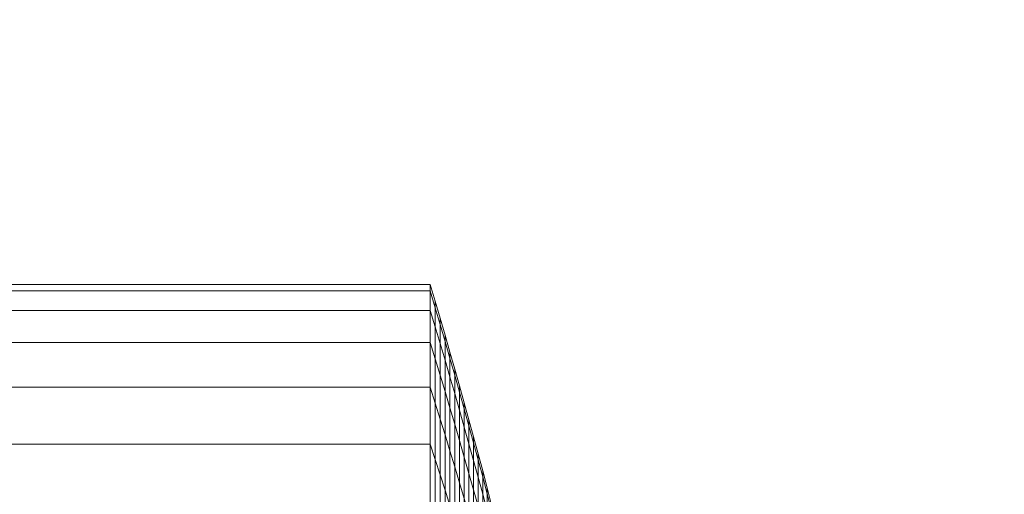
# Model space of a CAD drawing. Header units: millimetres. Extents: x -3173 to 15491, y -1536 to 12282.
# Tile 156 of 256: x 268 to 290, y 30 to 41. Entities that reach past the tile are written whole.
import ezdxf

# ---------------------------------------------------------------- set-up
doc = ezdxf.new("R2010")
doc.units = ezdxf.units.MM
doc.layers.add('Elan Hardware', color=2, linetype='Continuous', lineweight=5)
doc.layers.add('Workstation - Top', color=4, linetype='Continuous', lineweight=5)

msp = doc.modelspace()

# ---------------------------------------------------------------- meshes
at = {"layer": 'Elan Hardware'}
mesh = msp.add_polyface(dxfattribs=at)
corners = [(277.104, 23.864, 63.721), (277.104, 26.051, 61.335), (276.993, 26.335, 61.573), (276.993, 24.126, 63.984), (265.495, 26.335, 61.573), (265.495, 24.126, 63.984), (277.104, 28.022, 58.766), (276.993, 28.326, 58.979), (265.495, 28.326, 58.979), (276.993, 30.082, 56.221), (265.495, 30.082, 56.221), (276.993, 31.592, 53.321), (265.495, 31.592, 53.321), (276.993, 32.843, 50.3), (265.495, 32.843, 50.3), (276.993, 33.827, 47.182), (265.495, 33.827, 47.182), (276.993, 34.534, 43.989), (265.495, 34.534, 43.989), (276.993, 34.961, 40.748), (265.495, 34.961, 40.748), (276.993, 35.104, 37.481), (265.495, 35.104, 37.481), (276.993, 34.961, 34.214), (265.495, 34.961, 34.214), (276.993, 34.534, 30.972), (265.495, 34.534, 30.972), (276.993, 33.827, 27.78), (265.495, 33.827, 27.78), (276.993, 32.843, 24.662), (265.495, 32.843, 24.662), (276.993, 31.592, 21.641), (265.495, 31.592, 21.641), (276.993, 30.082, 18.74), (265.495, 30.082, 18.74), (276.993, 28.326, 15.983), (265.495, 28.326, 15.983), (276.993, 26.335, 13.389), (265.495, 26.335, 13.389), (276.993, 24.126, 10.978), (265.495, 24.126, 10.978), (263.388, 25.918, 88.414), (264.074, 25.024, 88.414), (264.334, 25.207, 88), (263.632, 26.123, 88), (264.498, 25.321, 87.518), (263.785, 26.251, 87.518), (264.554, 25.36, 87), (263.837, 26.295, 87), (264.554, 25.36, 79), (263.837, 26.295, 79), (264.679, 24.074, 88.414), (264.955, 24.233, 88), (265.128, 24.333, 87.518), (265.187, 24.367, 87), (265.187, 24.367, 79), (263.041, 27.163, 77.5), (263.837, 26.295, 77.5), (263.837, 26.295, 64.641), (264.554, 25.36, 77.5), (264.554, 25.36, 65.59), (265.187, 24.367, 77.5), (265.187, 24.367, 66.543), (264.916, 24.792, 66.166)]
mesh.append_faces([[corners[k] for k in face] for face in [(0, 1, 2, 3), (3, 2, 4, 5), (1, 6, 7, 2), (2, 7, 8, 4), (7, 9, 10, 8), (9, 11, 12, 10), (11, 13, 14, 12), (13, 15, 16, 14), (15, 17, 18, 16), (17, 19, 20, 18), (19, 21, 22, 20), (21, 23, 24, 22), (23, 25, 26, 24), (25, 27, 28, 26), (27, 29, 30, 28), (29, 31, 32, 30), (31, 33, 34, 32), (33, 35, 36, 34), (35, 37, 38, 36), (37, 39, 40, 38), (41, 42, 43, 44), (44, 43, 45, 46), (46, 45, 47, 48), (48, 47, 49, 50), (42, 51, 52, 43), (43, 52, 53, 45), (45, 53, 54, 47), (47, 54, 55, 49), (57, 59, 60, 58)]])
mesh.append_faces([[corners[k] for k in face] for face in [(59, 63, 60)]], dxfattribs={"vtx0": -1})
mesh.append_faces([[corners[k] for k in face] for face in [(59, 62, 63)]], dxfattribs={"vtx0": -1, "vtx2": -1})
mesh.append_faces([[corners[k] for k in face] for face in [(56, 57, 58), (59, 61, 62), (58, 60, 63)]], dxfattribs={"vtx2": -1})
mesh = msp.add_polyface(dxfattribs=at)
corners = [(277.104, 31.256, 53.164), (277.104, 32.495, 50.173), (276.993, 32.843, 50.3), (276.993, 31.592, 53.321), (277.43, 31.447, 49.792), (277.43, 32.391, 46.797), (277.322, 32.75, 46.893), (277.322, 31.796, 49.919), (277.214, 33.109, 46.989), (277.214, 32.146, 50.046), (277.104, 33.468, 47.086), (276.993, 33.827, 47.182), (277.43, 33.071, 43.731), (277.322, 33.437, 43.796), (277.214, 33.803, 43.86), (277.104, 34.169, 43.925), (276.993, 34.534, 43.989), (277.43, 33.48, 40.618), (277.322, 33.851, 40.65), (277.214, 34.221, 40.683), (277.104, 34.592, 40.715), (276.993, 34.961, 40.748), (277.43, 33.617, 37.481), (277.322, 33.99, 37.481), (277.214, 34.361, 37.481), (277.104, 34.733, 37.481), (276.993, 35.104, 37.481), (277.43, 33.48, 34.344), (277.322, 33.851, 34.311), (277.214, 34.221, 34.279), (277.104, 34.592, 34.247), (276.993, 34.961, 34.214), (277.43, 33.071, 31.23), (277.322, 33.437, 31.166), (277.214, 33.803, 31.101), (277.104, 34.169, 31.037), (276.993, 34.534, 30.972), (277.43, 32.391, 28.165), (277.322, 32.75, 28.069), (277.214, 33.109, 27.972), (277.104, 33.468, 27.876), (276.993, 33.827, 27.78), (277.43, 31.447, 25.17), (277.322, 31.796, 25.043), (277.214, 32.146, 24.916), (277.104, 32.495, 24.789), (276.993, 32.843, 24.662), (277.104, 31.256, 21.798), (276.993, 31.592, 21.641)]
mesh.append_faces([[corners[k] for k in face] for face in [(0, 1, 2, 3), (4, 5, 6, 7), (7, 6, 8, 9), (9, 8, 10, 1), (1, 10, 11, 2), (5, 12, 13, 6), (6, 13, 14, 8), (8, 14, 15, 10), (10, 15, 16, 11), (12, 17, 18, 13), (13, 18, 19, 14), (14, 19, 20, 15), (15, 20, 21, 16), (17, 22, 23, 18), (18, 23, 24, 19), (19, 24, 25, 20), (20, 25, 26, 21), (22, 27, 28, 23), (23, 28, 29, 24), (24, 29, 30, 25), (25, 30, 31, 26), (27, 32, 33, 28), (28, 33, 34, 29), (29, 34, 35, 30), (30, 35, 36, 31), (32, 37, 38, 33), (33, 38, 39, 34), (34, 39, 40, 35), (35, 40, 41, 36), (37, 42, 43, 38), (38, 43, 44, 39), (39, 44, 45, 40), (40, 45, 46, 41), (45, 47, 48, 46)]])
mesh = msp.add_polyface(dxfattribs=at)
corners = [(277.641, 30.746, 49.537), (277.641, 31.671, 46.604), (277.536, 32.031, 46.701), (277.536, 31.097, 49.664), (277.43, 32.391, 46.797), (277.43, 31.447, 49.792), (277.849, 30.95, 46.411), (277.849, 31.602, 43.472), (277.746, 31.969, 43.537), (277.746, 31.311, 46.507), (277.641, 32.337, 43.602), (277.536, 32.704, 43.667), (277.43, 33.071, 43.731), (277.95, 31.234, 43.407), (277.95, 31.622, 40.455), (277.849, 31.995, 40.488), (277.746, 32.367, 40.521), (277.641, 32.738, 40.553), (277.536, 33.109, 40.586), (277.43, 33.48, 40.618), (278.051, 31.25, 40.423), (278.051, 31.378, 37.481), (277.95, 31.752, 37.481), (277.849, 32.126, 37.481), (277.746, 32.499, 37.481), (277.641, 32.872, 37.481), (277.536, 33.245, 37.481), (277.43, 33.617, 37.481), (278.051, 31.25, 34.539), (277.95, 31.622, 34.506), (277.849, 31.995, 34.474), (277.746, 32.367, 34.441), (277.641, 32.738, 34.409), (277.536, 33.109, 34.376), (277.43, 33.48, 34.344), (277.95, 31.234, 31.554), (277.849, 31.602, 31.489), (277.746, 31.969, 31.425), (277.641, 32.337, 31.36), (277.536, 32.704, 31.295), (277.43, 33.071, 31.23), (277.849, 30.95, 28.551), (277.746, 31.311, 28.454), (277.641, 31.671, 28.358), (277.536, 32.031, 28.261), (277.43, 32.391, 28.165), (277.641, 30.746, 25.425), (277.536, 31.097, 25.297), (277.43, 31.447, 25.17)]
mesh.append_faces([[corners[k] for k in face] for face in [(0, 1, 2, 3), (3, 2, 4, 5), (6, 7, 8, 9), (9, 8, 10, 1), (1, 10, 11, 2), (2, 11, 12, 4), (13, 14, 15, 7), (7, 15, 16, 8), (8, 16, 17, 10), (10, 17, 18, 11), (11, 18, 19, 12), (20, 21, 22, 14), (14, 22, 23, 15), (15, 23, 24, 16), (16, 24, 25, 17), (17, 25, 26, 18), (18, 26, 27, 19), (21, 28, 29, 22), (22, 29, 30, 23), (23, 30, 31, 24), (24, 31, 32, 25), (25, 32, 33, 26), (26, 33, 34, 27), (29, 35, 36, 30), (30, 36, 37, 31), (31, 37, 38, 32), (32, 38, 39, 33), (33, 39, 40, 34), (36, 41, 42, 37), (37, 42, 43, 38), (38, 43, 44, 39), (39, 44, 45, 40), (43, 46, 47, 44), (44, 47, 48, 45)]])
mesh = msp.add_polyface(dxfattribs=at)
corners = [(277.214, 23.601, 63.459), (277.214, 25.766, 61.096), (277.104, 26.051, 61.335), (277.104, 23.864, 63.721), (277.43, 25.196, 60.618), (277.43, 27.108, 58.126), (277.322, 27.413, 58.34), (277.322, 25.481, 60.857), (277.214, 27.717, 58.553), (277.104, 28.022, 58.766), (277.43, 28.795, 55.478), (277.322, 29.117, 55.664), (277.214, 29.439, 55.85), (277.104, 29.761, 56.036), (276.993, 30.082, 56.221), (276.993, 28.326, 58.979), (277.43, 30.245, 52.693), (277.322, 30.582, 52.85), (277.214, 30.919, 53.007), (277.104, 31.256, 53.164), (276.993, 31.592, 53.321), (277.43, 31.447, 49.792), (277.322, 31.796, 49.919), (277.214, 32.146, 50.046), (277.104, 32.495, 50.173), (277.43, 31.447, 25.17), (277.43, 30.245, 22.269), (277.322, 30.582, 22.112), (277.322, 31.796, 25.043), (277.214, 30.919, 21.955), (277.214, 32.146, 24.916), (277.104, 31.256, 21.798), (277.104, 32.495, 24.789), (277.43, 28.795, 19.484), (277.322, 29.117, 19.298), (277.214, 29.439, 19.112), (277.104, 29.761, 18.926), (276.993, 30.082, 18.74), (276.993, 31.592, 21.641), (277.43, 27.108, 16.835), (277.322, 27.413, 16.622), (277.214, 27.717, 16.409), (277.104, 28.022, 16.196), (276.993, 28.326, 15.983), (277.43, 25.196, 14.344), (277.322, 25.481, 14.105), (277.214, 25.766, 13.866), (277.104, 26.051, 13.627), (276.993, 26.335, 13.389), (277.322, 23.338, 11.766), (277.214, 23.601, 11.503), (277.104, 23.864, 11.24), (276.993, 24.126, 10.978)]
mesh.append_faces([[corners[k] for k in face] for face in [(0, 1, 2, 3), (4, 5, 6, 7), (7, 6, 8, 1), (1, 8, 9, 2), (5, 10, 11, 6), (6, 11, 12, 8), (8, 12, 13, 9), (9, 13, 14, 15), (10, 16, 17, 11), (11, 17, 18, 12), (12, 18, 19, 13), (13, 19, 20, 14), (16, 21, 22, 17), (17, 22, 23, 18), (18, 23, 24, 19), (25, 26, 27, 28), (28, 27, 29, 30), (30, 29, 31, 32), (26, 33, 34, 27), (27, 34, 35, 29), (29, 35, 36, 31), (31, 36, 37, 38), (33, 39, 40, 34), (34, 40, 41, 35), (35, 41, 42, 36), (36, 42, 43, 37), (39, 44, 45, 40), (40, 45, 46, 41), (41, 46, 47, 42), (42, 47, 48, 43), (45, 49, 50, 46), (46, 50, 51, 47), (47, 51, 52, 48)]])
mesh = msp.add_polyface(dxfattribs=at)
corners = [(277.641, 29.57, 52.378), (277.641, 30.746, 49.537), (277.536, 31.097, 49.664), (277.536, 29.907, 52.535), (277.43, 31.447, 49.792), (277.43, 30.245, 52.693), (277.95, 29.694, 49.154), (277.95, 30.589, 46.314), (277.849, 30.95, 46.411), (277.849, 30.045, 49.282), (277.746, 31.311, 46.507), (277.746, 30.396, 49.409), (277.641, 31.671, 46.604), (278.151, 29.867, 46.121), (278.151, 30.497, 43.277), (278.051, 30.865, 43.342), (278.051, 30.228, 46.217), (277.95, 31.234, 43.407), (277.849, 31.602, 43.472), (278.347, 29.759, 43.147), (278.347, 30.131, 40.325), (278.249, 30.504, 40.358), (278.249, 30.128, 43.212), (278.151, 30.877, 40.39), (278.051, 31.25, 40.423), (277.95, 31.622, 40.455), (278.443, 29.757, 40.292), (278.443, 29.88, 37.481), (278.347, 30.255, 37.481), (278.249, 30.63, 37.481), (278.151, 31.004, 37.481), (278.051, 31.378, 37.481), (278.443, 29.757, 34.67), (278.347, 30.131, 34.637), (278.249, 30.504, 34.604), (278.151, 30.877, 34.571), (278.051, 31.25, 34.539), (278.347, 29.759, 31.814), (278.249, 30.128, 31.749), (278.151, 30.497, 31.684), (278.051, 30.865, 31.619), (277.95, 31.234, 31.554), (277.95, 31.622, 34.506), (278.249, 29.505, 28.938), (278.151, 29.867, 28.841), (278.051, 30.228, 28.744), (277.95, 30.589, 28.648), (277.849, 30.95, 28.551), (277.849, 31.602, 31.489), (277.95, 29.694, 25.808), (277.849, 30.045, 25.68), (277.746, 30.396, 25.552), (277.746, 31.311, 28.454), (277.641, 30.746, 25.425), (277.641, 31.671, 28.358), (277.641, 29.57, 22.584), (277.536, 29.907, 22.426), (277.536, 31.097, 25.297), (277.43, 30.245, 22.269), (277.43, 31.447, 25.17)]
mesh.append_faces([[corners[k] for k in face] for face in [(0, 1, 2, 3), (3, 2, 4, 5), (6, 7, 8, 9), (9, 8, 10, 11), (11, 10, 12, 1), (13, 14, 15, 16), (16, 15, 17, 7), (7, 17, 18, 8), (19, 20, 21, 22), (22, 21, 23, 14), (14, 23, 24, 15), (15, 24, 25, 17), (26, 27, 28, 20), (20, 28, 29, 21), (21, 29, 30, 23), (23, 30, 31, 24), (27, 32, 33, 28), (28, 33, 34, 29), (29, 34, 35, 30), (30, 35, 36, 31), (33, 37, 38, 34), (34, 38, 39, 35), (35, 39, 40, 36), (36, 40, 41, 42), (38, 43, 44, 39), (39, 44, 45, 40), (40, 45, 46, 41), (41, 46, 47, 48), (46, 49, 50, 47), (47, 50, 51, 52), (52, 51, 53, 54), (53, 55, 56, 57), (57, 56, 58, 59)]])
mesh = msp.add_polyface(dxfattribs=at)
corners = [(277.641, 28.15, 55.105), (277.641, 29.57, 52.378), (277.536, 29.907, 52.535), (277.536, 28.473, 55.292), (277.43, 30.245, 52.693), (277.43, 28.795, 55.478), (278.051, 28.216, 51.746), (278.051, 29.343, 49.026), (277.95, 29.694, 49.154), (277.95, 28.555, 51.904), (277.849, 30.045, 49.282), (277.849, 28.893, 52.062), (277.746, 30.396, 49.409), (277.746, 29.232, 52.22), (277.641, 30.746, 49.537), (278.249, 28.639, 48.77), (278.249, 29.505, 46.024), (278.151, 29.867, 46.121), (278.151, 28.991, 48.898), (278.051, 30.228, 46.217), (277.95, 30.589, 46.314), (278.443, 28.78, 45.829), (278.443, 29.39, 43.082), (278.347, 29.759, 43.147), (278.347, 29.143, 45.927), (278.249, 30.128, 43.212), (278.151, 30.497, 43.277), (278.633, 28.65, 42.952), (278.633, 29.009, 40.227), (278.539, 29.383, 40.259), (278.539, 29.02, 43.017), (278.443, 29.757, 40.292), (278.347, 30.131, 40.325), (278.633, 29.128, 37.481), (278.539, 29.504, 37.481), (278.443, 29.88, 37.481), (278.633, 29.009, 34.735), (278.539, 29.383, 34.702), (278.443, 29.757, 34.67), (278.633, 28.65, 32.01), (278.539, 29.02, 31.945), (278.443, 29.39, 31.88), (278.347, 29.759, 31.814), (278.347, 30.131, 34.637), (278.539, 28.418, 29.229), (278.443, 28.78, 29.132), (278.347, 29.143, 29.035), (278.249, 29.505, 28.938), (278.249, 30.128, 31.749), (278.249, 28.639, 26.192), (278.151, 28.991, 26.064), (278.151, 29.867, 28.841), (278.051, 29.343, 25.936), (278.051, 30.228, 28.744), (277.95, 29.694, 25.808), (277.95, 30.589, 28.648), (278.051, 28.216, 23.215), (277.95, 28.555, 23.057), (277.849, 28.893, 22.899), (277.849, 30.045, 25.68), (277.746, 29.232, 22.742), (277.746, 30.396, 25.552), (277.641, 29.57, 22.584), (277.641, 30.746, 25.425), (277.641, 28.15, 19.856), (277.536, 28.473, 19.67), (277.536, 29.907, 22.426), (277.43, 28.795, 19.484), (277.43, 30.245, 22.269)]
mesh.append_faces([[corners[k] for k in face] for face in [(0, 1, 2, 3), (3, 2, 4, 5), (6, 7, 8, 9), (9, 8, 10, 11), (11, 10, 12, 13), (13, 12, 14, 1), (15, 16, 17, 18), (18, 17, 19, 7), (7, 19, 20, 8), (21, 22, 23, 24), (24, 23, 25, 16), (16, 25, 26, 17), (27, 28, 29, 30), (30, 29, 31, 22), (22, 31, 32, 23), (28, 33, 34, 29), (29, 34, 35, 31), (33, 36, 37, 34), (34, 37, 38, 35), (36, 39, 40, 37), (37, 40, 41, 38), (38, 41, 42, 43), (40, 44, 45, 41), (41, 45, 46, 42), (42, 46, 47, 48), (47, 49, 50, 51), (51, 50, 52, 53), (53, 52, 54, 55), (52, 56, 57, 54), (54, 57, 58, 59), (59, 58, 60, 61), (61, 60, 62, 63), (62, 64, 65, 66), (66, 65, 67, 68)]])
at = {"layer": 'Workstation - Top'}
mesh = msp.add_polyface(dxfattribs=at)
corners = [(0, 0, 695), (1800, 0, 695), (1800, 800, 695), (0, 800, 695), (0, 0, 720), (1800, 0, 720), (1800, 800, 720), (0, 800, 720)]
mesh.append_faces([[corners[k] for k in face] for face in [(0, 1, 5, 4), (1, 2, 6, 5), (2, 3, 7, 6), (3, 0, 4, 7), (0, 3, 2, 1), (4, 5, 6, 7)]])

doc.saveas('drawing.dxf')
